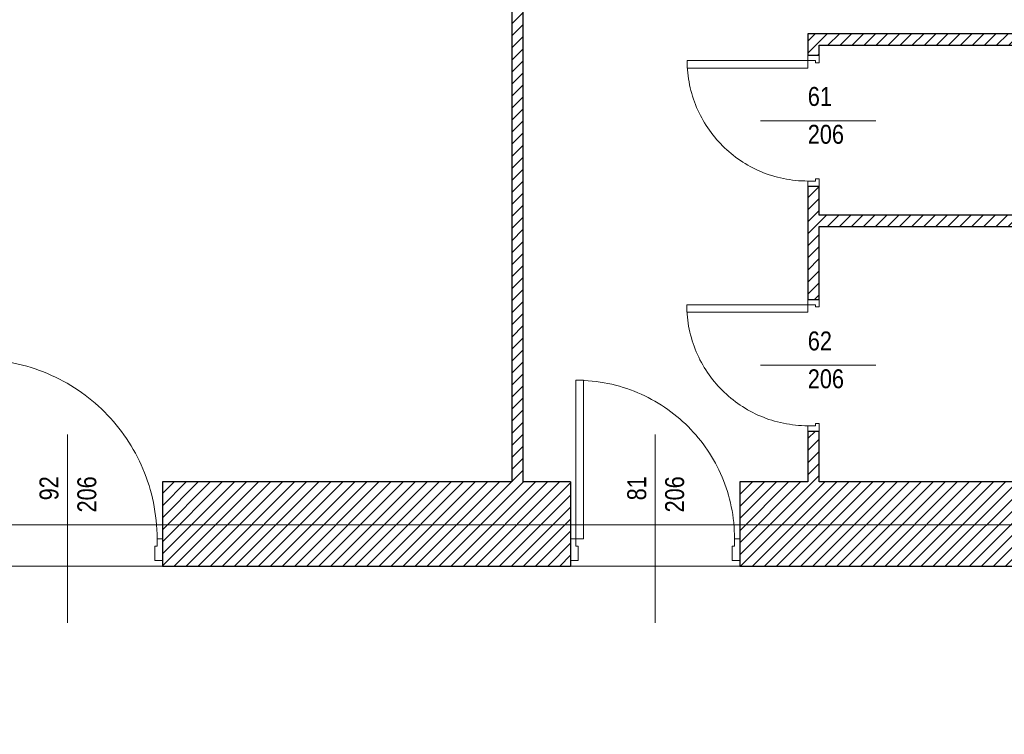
# Model space of a CAD drawing. Header units: millimetres. Extents: x -21056 to 421, y 9759 to 15589.
# Tile 42 of 120: x -4979 to -4459, y 10611 to 10989. Entities that reach past the tile are written whole.
import ezdxf
from ezdxf.enums import TextEntityAlignment as Align

# ---------------------------------------------------------------- set-up
doc = ezdxf.new("R2010")
doc.units = ezdxf.units.MM
doc.header["$LTSCALE"] = 25
doc.header["$MEASUREMENT"] = 0
doc.linetypes.add('Kropki i Kreski', pattern=[670.277762, 352.777767, -176.388884, 0, -141.111112])
doc.linetypes.add('Przerywana', pattern=[240, 120, -120])
for name, color, linetype in [('Drzwi ArchiCAD', 7, 'Continuous'), ('Konstrukcja - Siatki mod', 7, 'Continuous'), ('KR_INW', 7, 'Continuous'), ('NAPIS_SODON', 7, 'Continuous'), ('Znaczniki drzwi ArchiCADa', 7, 'Continuous')]:
    doc.layers.add(name, color=color, linetype=linetype)
for name, color, linetype, lineweight in [('Drzwi ArchiCAD_Nr_pióra__1', 7, 'Continuous', 13), ('Drzwi ArchiCAD_Nr_pióra__27', 7, 'Continuous', 25), ('Konstrukcja - Siatki mod_Nr_pióra__48', 1, 'Continuous', 15), ('KR_INW_Nr_pióra__101', 252, 'Continuous', 5), ('KR_INW_Nr_pióra__27', 7, 'Continuous', 25), ('NAPIS_SODON_Nr_pióra__121', 255, 'Continuous', 0), ('Znaczniki drzwi ArchiCADa_Nr_pióra__20', 1, 'Continuous', 13), ('Znaczniki drzwi ArchiCADa_Nr_pióra__7', 7, 'Continuous', 13)]:
    doc.layers.add(name, color=color, linetype=linetype, lineweight=lineweight)
doc.styles.add('GENERATED_STYLE_1', font='ARIALN.TTF')
pattern_1 = [(45, (0, 0), (-31.819804, 31.819804), [])]

# ---------------------------------------------------------------- blocks, each defined once
blk = doc.blocks.new('Strop_2', base_point=(188316, 115154.1))
at = {"layer": 'NAPIS_SODON_Nr_pióra__121', "linetype": 'Continuous', "flags": 128}
blk.add_lwpolyline([(204667.3, 113397.6), (188316, 113397.6), (188316, 115154.1), (204667.3, 115154.1)], dxfattribs=at)
blk = doc.blocks.new('Drzwi 19_19')
at = {"layer": 'Drzwi ArchiCAD_Nr_pióra__1', "linetype": 'Continuous'}
for p, q in [((378.7, 0), (378.7, 837.4)), ((378.7, 837.4), (418.7, 837.4)), ((418.7, 837.4), (418.7, 0)), ((-418.7, 0), (-446.7, 0)), ((-446.7, 0), (-446.7, -115)), ((-418.7, -40), (-418.7, 0)), ((418.7, 0), (378.7, 0)), ((446.7, 0), (418.7, 0)), ((418.7, 0), (418.7, -40)), ((446.7, -115), (446.7, 0)), ((-406.7, -40), (-418.7, -40)), ((-406.7, -115), (-406.7, -40)), ((418.7, -40), (406.7, -40)), ((406.7, -40), (406.7, -115)), ((-446.7, -115), (-406.7, -115)), ((406.7, -115), (446.7, -115))]:
    blk.add_line(p, q, dxfattribs=at)
at = {"layer": 'Drzwi ArchiCAD_Nr_pióra__1', "linetype": 'Przerywana'}
blk.add_arc((418.7, 0), 837.4, 90, 180, dxfattribs=at)
at = {"layer": 'Drzwi ArchiCAD_Nr_pióra__27', "linetype": 'Continuous'}
for p, q in [((-446.7, 0), (-446.7, -115)), ((446.7, 0), (446.7, -115))]:
    blk.add_line(p, q, dxfattribs=at)
blk = doc.blocks.new('Znacznik Wym 19_30')
at = {"layer": 'Znaczniki drzwi ArchiCADa_Nr_pióra__20', "linetype": 'Continuous'}
blk.add_line((0, -695), (0, 300), dxfattribs=at)
at = {"layer": 'Znaczniki drzwi ArchiCADa_Nr_pióra__7', "style": 'GENERATED_STYLE_1'}
for tag, p in [('AC_MarkerText_3', (-182.4, -222.3)), ('AC_MarkerText_2', (17.6, -286.3))]:
    blk.add_attdef(tag, text='', height=100, rotation=270, dxfattribs=at).set_placement(p, align=Align.BOTTOM_LEFT)
blk = doc.blocks.new('Drzwi 19_20')
at = {"layer": 'Drzwi ArchiCAD_Nr_pióra__1', "linetype": 'Continuous'}
for p, q in [((433.4, 0), (433.4, 946.8)), ((433.4, 946.8), (473.4, 946.8)), ((473.4, 946.8), (473.4, 0)), ((-473.4, 0), (-501.4, 0)), ((-501.4, 0), (-501.4, -115)), ((-473.4, -40), (-473.4, 0)), ((473.4, 0), (433.4, 0)), ((501.4, 0), (473.4, 0)), ((473.4, 0), (473.4, -40)), ((501.4, -115), (501.4, 0)), ((-461.4, -40), (-473.4, -40)), ((-461.4, -115), (-461.4, -40)), ((473.4, -40), (461.4, -40)), ((461.4, -40), (461.4, -115)), ((-501.4, -115), (-461.4, -115)), ((461.4, -115), (501.4, -115))]:
    blk.add_line(p, q, dxfattribs=at)
at = {"layer": 'Drzwi ArchiCAD_Nr_pióra__1', "linetype": 'Przerywana'}
blk.add_arc((473.4, 0), 946.8, 90, 180, dxfattribs=at)
at = {"layer": 'Drzwi ArchiCAD_Nr_pióra__27', "linetype": 'Continuous'}
for p, q in [((-501.4, 0), (-501.4, -115)), ((501.4, 0), (501.4, -115))]:
    blk.add_line(p, q, dxfattribs=at)
blk = doc.blocks.new('Ściana_44', base_point=(205241.5, 115154.1))
at = {"layer": 'KR_INW_Nr_pióra__101', "linetype": 'Continuous'}
h = blk.add_hatch(dxfattribs=at)
h.set_pattern_fill('Cegła_licówka', color=256, style=0, pattern_type=2)
h.set_pattern_definition(pattern_1)
h.paths.add_polyline_path([(200805.3, 115599.1), (198648.7, 115599.1), (198648.7, 115299.1), (198648.7, 115184.1), (198648.7, 115154.1), (200805.3, 115154.1), (200805.3, 115184.1), (200805.3, 115299.1)])
h = blk.add_hatch(dxfattribs=at)
h.set_pattern_fill('Cegła_licówka', color=256, style=0, pattern_type=2)
h.set_pattern_definition(pattern_1)
h.paths.add_polyline_path([(201698.7, 115599.1), (201698.7, 115299.1), (201698.7, 115184.1), (201698.7, 115154.1), (205241.5, 115154.1), (205020.3, 115599.1)])
at = {"layer": 'KR_INW_Nr_pióra__27', "linetype": 'Continuous'}
for p, q in [((198648.7, 115599.1), (198648.7, 115299.1)), ((200805.3, 115599.1), (200805.3, 115299.1)), ((201698.7, 115599.1), (201698.7, 115299.1)), ((198648.7, 115299.1), (198648.7, 115184.1)), ((200805.3, 115299.1), (200805.3, 115184.1)), ((201698.7, 115299.1), (201698.7, 115184.1)), ((198648.7, 115184.1), (198648.7, 115154.1)), ((200805.3, 115184.1), (200805.3, 115154.1)), ((201698.7, 115184.1), (201698.7, 115154.1))]:
    blk.add_line(p, q, dxfattribs=at)
at = {"layer": 'KR_INW_Nr_pióra__27', "linetype": 'Continuous', "flags": 128}
for points in [[(200494.7, 115599.1), (198648.7, 115599.1)], [(200805.3, 115599.1), (200554.7, 115599.1)], [(202057.9, 115599.1), (201698.7, 115599.1)], [(203214.7, 115599.1), (202117.9, 115599.1)], [(198648.7, 115154.1), (200805.3, 115154.1)], [(201698.7, 115154.1), (205241.5, 115154.1)]]:
    blk.add_lwpolyline(points, dxfattribs=at)
at = {"layer": 'Drzwi ArchiCAD', "linetype": 'Continuous', "xscale": -1, "zscale": 1000}
for name, p in [('Drzwi 19_20', (198147.3, 115299.1)), ('Drzwi 19_19', (201252, 115299.1))]:
    blk.add_blockref(name, p, dxfattribs=at)
at = {"layer": 'Znaczniki drzwi ArchiCADa', "color": 14, "lineweight": 13, "true_color": 0xb00000}
ref = blk.add_blockref('Znacznik Wym 19_30', (198147.3, 115154.1), dxfattribs=dict(at, rotation=180))
ref.add_attrib('AC_MarkerText_2', '92', dxfattribs={"layer": 'Znaczniki drzwi ArchiCADa_Nr_pióra__7', "color": 7, "height": 100, "rotation": 90, "style": 'GENERATED_STYLE_1'}).set_placement((198129.7, 115501.8), align=Align.BOTTOM_LEFT)
ref.add_attrib('AC_MarkerText_3', '206', dxfattribs={"layer": 'Znaczniki drzwi ArchiCADa_Nr_pióra__7', "color": 7, "height": 100, "rotation": 90, "style": 'GENERATED_STYLE_1'}).set_placement((198329.7, 115437.8), align=Align.BOTTOM_LEFT)
ref = blk.add_blockref('Znacznik Wym 19_30', (201252, 115154.1), dxfattribs=dict(at, rotation=180))
ref.add_attrib('AC_MarkerText_2', '81', dxfattribs={"layer": 'Znaczniki drzwi ArchiCADa_Nr_pióra__7', "color": 7, "height": 100, "rotation": 90, "style": 'GENERATED_STYLE_1'}).set_placement((201234.3, 115501.8), align=Align.BOTTOM_LEFT)
ref.add_attrib('AC_MarkerText_3', '206', dxfattribs={"layer": 'Znaczniki drzwi ArchiCADa_Nr_pióra__7', "color": 7, "height": 100, "rotation": 90, "style": 'GENERATED_STYLE_1'}).set_placement((201434.3, 115437.8), align=Align.BOTTOM_LEFT)
blk = doc.blocks.new('Ściana_110', base_point=(200494.7, 121675.6))
at = {"layer": 'KR_INW_Nr_pióra__101', "linetype": 'Continuous'}
h = blk.add_hatch(dxfattribs=at)
h.set_pattern_fill('Cegła_licówka', color=256, style=0, pattern_type=2)
h.set_pattern_definition(pattern_1)
h.paths.add_polyline_path([(200494.7, 121145.6), (200494.7, 115599.1), (200554.7, 115599.1), (200554.7, 121145.6)])
at = {"layer": 'KR_INW_Nr_pióra__27', "linetype": 'Continuous', "flags": 128}
for points in [[(200494.7, 121145.6), (200494.7, 115599.1)], [(200554.7, 115599.1), (200554.7, 121145.6)]]:
    blk.add_lwpolyline(points, dxfattribs=at)
blk = doc.blocks.new('Drzwi 19_39')
at = {"layer": 'Drzwi ArchiCAD_Nr_pióra__1', "linetype": 'Continuous'}
for p, q in [((279.7, 0), (279.7, 639.4)), ((279.7, 639.4), (319.7, 639.4)), ((319.7, 639.4), (319.7, 0)), ((-319.7, 0), (-347.7, 0)), ((-347.7, 0), (-347.7, -60)), ((-319.7, -40), (-319.7, 0)), ((319.7, 0), (279.7, 0)), ((347.7, 0), (319.7, 0)), ((319.7, 0), (319.7, -40)), ((347.7, -60), (347.7, 0)), ((-307.7, -40), (-319.7, -40)), ((-307.7, -60), (-307.7, -40)), ((319.7, -40), (307.7, -40)), ((307.7, -40), (307.7, -60)), ((-347.7, -60), (-307.7, -60)), ((307.7, -60), (347.7, -60))]:
    blk.add_line(p, q, dxfattribs=at)
at = {"layer": 'Drzwi ArchiCAD_Nr_pióra__1', "linetype": 'Przerywana'}
blk.add_arc((319.7, 0), 639.4, 90, 180, dxfattribs=at)
at = {"layer": 'Drzwi ArchiCAD_Nr_pióra__27', "linetype": 'Continuous'}
for p, q in [((-347.7, 0), (-347.7, -60)), ((347.7, 0), (347.7, -60))]:
    blk.add_line(p, q, dxfattribs=at)
blk = doc.blocks.new('Znacznik Wym 19_31')
at = {"layer": 'Znaczniki drzwi ArchiCADa_Nr_pióra__20', "linetype": 'Continuous'}
blk.add_line((0, 250), (0, -360), dxfattribs=at)
at = {"layer": 'Znaczniki drzwi ArchiCADa_Nr_pióra__7', "style": 'GENERATED_STYLE_1'}
for tag, p in [('AC_MarkerText_2', (-17.6, -97.4)), ('AC_MarkerText_3', (182.4, -161.4))]:
    blk.add_attdef(tag, text='', height=100, rotation=90, dxfattribs=at).set_placement(p, align=Align.BOTTOM_LEFT)
blk = doc.blocks.new('Drzwi 19_40')
at = {"layer": 'Drzwi ArchiCAD_Nr_pióra__1', "linetype": 'Continuous'}
for p, q in [((278.6, 0), (278.6, 637.3)), ((278.6, 637.3), (318.6, 637.3)), ((318.6, 637.3), (318.6, 0)), ((-318.6, 0), (-346.6, 0)), ((-346.6, 0), (-346.6, -60)), ((-318.6, -40), (-318.6, 0)), ((318.6, 0), (278.6, 0)), ((346.6, 0), (318.6, 0)), ((318.6, 0), (318.6, -40)), ((346.6, -60), (346.6, 0)), ((-306.6, -40), (-318.6, -40)), ((-306.6, -60), (-306.6, -40)), ((318.6, -40), (306.6, -40)), ((306.6, -40), (306.6, -60)), ((-346.6, -60), (-306.6, -60)), ((306.6, -60), (346.6, -60))]:
    blk.add_line(p, q, dxfattribs=at)
at = {"layer": 'Drzwi ArchiCAD_Nr_pióra__1', "linetype": 'Przerywana'}
blk.add_arc((318.6, 0), 637.3, 90, 180, dxfattribs=at)
at = {"layer": 'Drzwi ArchiCAD_Nr_pióra__27', "linetype": 'Continuous'}
for p, q in [((-346.6, 0), (-346.6, -60)), ((346.6, 0), (346.6, -60))]:
    blk.add_line(p, q, dxfattribs=at)
blk = doc.blocks.new('Ściana_111', base_point=(202057.9, 115154.1))
at = {"layer": 'KR_INW_Nr_pióra__101', "linetype": 'Continuous'}
h = blk.add_hatch(dxfattribs=at)
h.set_pattern_fill('Cegła_licówka', color=256, style=0, pattern_type=2)
h.set_pattern_definition(pattern_1)
h.paths.add_polyline_path([(202117.9, 117907.4), (202057.9, 117967.4), (202057.9, 117854.4), (202117.9, 117854.4)])
h = blk.add_hatch(dxfattribs=at)
h.set_pattern_fill('Cegła_licówka', color=256, style=0, pattern_type=2)
h.set_pattern_definition(pattern_1)
h.paths.add_polyline_path([(202057.9, 116563.5), (202117.9, 116563.5), (202117.9, 117161.2), (202057.9, 117161.2)])
h = blk.add_hatch(dxfattribs=at)
h.set_pattern_fill('Cegła_licówka', color=256, style=0, pattern_type=2)
h.set_pattern_definition(pattern_1)
h.paths.add_polyline_path([(202057.9, 115868.1), (202057.9, 115599.1), (202117.9, 115599.1), (202117.9, 115868.1)])
at = {"layer": 'KR_INW_Nr_pióra__27', "linetype": 'Continuous'}
for p, q in [((202057.9, 117854.4), (202117.9, 117854.4)), ((202057.9, 117161.2), (202117.9, 117161.2)), ((202057.9, 116563.5), (202117.9, 116563.5)), ((202057.9, 115868.1), (202117.9, 115868.1))]:
    blk.add_line(p, q, dxfattribs=at)
at = {"layer": 'KR_INW_Nr_pióra__27', "linetype": 'Continuous', "flags": 128}
for points in [[(202057.9, 117967.4), (202057.9, 117854.4)], [(202117.9, 117854.4), (202117.9, 117907.4)], [(202057.9, 117161.2), (202057.9, 116563.5)], [(202117.9, 117009.3), (202117.9, 117161.2)], [(202117.9, 116563.5), (202117.9, 116949.3)], [(202057.9, 115868.1), (202057.9, 115599.1)], [(202117.9, 115599.1), (202117.9, 115868.1)]]:
    blk.add_lwpolyline(points, dxfattribs=at)
at = {"layer": 'Drzwi ArchiCAD', "linetype": 'Continuous', "zscale": 1000, "rotation": 90}
for name, p in [('Drzwi 19_40', (202057.9, 117507.8)), ('Drzwi 19_39', (202057.9, 116215.8))]:
    blk.add_blockref(name, p, dxfattribs=at)
at = {"layer": 'Znaczniki drzwi ArchiCADa', "color": 14, "lineweight": 13, "true_color": 0xb00000}
ref = blk.add_blockref('Znacznik Wym 19_31', (202057.9, 117507.8), dxfattribs=dict(at, rotation=90))
ref.add_attrib('AC_MarkerText_2', '61', dxfattribs={"layer": 'Znaczniki drzwi ArchiCADa_Nr_pióra__7', "color": 7, "height": 100, "rotation": 360, "style": 'GENERATED_STYLE_1'}).set_placement((202057.9, 117556.1), align=Align.BOTTOM_LEFT)
ref.add_attrib('AC_MarkerText_3', '206', dxfattribs={"layer": 'Znaczniki drzwi ArchiCADa_Nr_pióra__7', "color": 7, "height": 100, "rotation": 360, "style": 'GENERATED_STYLE_1'}).set_placement((202057.9, 117356.1), align=Align.BOTTOM_LEFT)
ref = blk.add_blockref('Znacznik Wym 19_31', (202057.9, 116215.8), dxfattribs=dict(at, rotation=90))
ref.add_attrib('AC_MarkerText_2', '62', dxfattribs={"layer": 'Znaczniki drzwi ArchiCADa_Nr_pióra__7', "color": 7, "height": 100, "rotation": 360, "style": 'GENERATED_STYLE_1'}).set_placement((202057.9, 116264.1), align=Align.BOTTOM_LEFT)
ref.add_attrib('AC_MarkerText_3', '206', dxfattribs={"layer": 'Znaczniki drzwi ArchiCADa_Nr_pióra__7', "color": 7, "height": 100, "rotation": 360, "style": 'GENERATED_STYLE_1'}).set_placement((202057.9, 116064.1), align=Align.BOTTOM_LEFT)
blk = doc.blocks.new('Ściana_112', base_point=(202057.9, 117967.4))
at = {"layer": 'KR_INW_Nr_pióra__101', "linetype": 'Continuous'}
h = blk.add_hatch(dxfattribs=at)
h.set_pattern_fill('Cegła_licówka', color=256, style=0, pattern_type=2)
h.set_pattern_definition(pattern_1)
h.paths.add_polyline_path([(202117.9, 117907.4), (204965.4, 117907.4), (204965.4, 117967.4), (202057.9, 117967.4)])
at = {"layer": 'KR_INW_Nr_pióra__27', "linetype": 'Continuous', "flags": 128}
for points in [[(204965.4, 117967.4), (202057.9, 117967.4)], [(202117.9, 117907.4), (204965.4, 117907.4)]]:
    blk.add_lwpolyline(points, dxfattribs=at)
blk = doc.blocks.new('Ściana_113', base_point=(202057.9, 117009.3))
at = {"layer": 'KR_INW_Nr_pióra__101', "linetype": 'Continuous'}
h = blk.add_hatch(dxfattribs=at)
h.set_pattern_fill('Cegła_licówka', color=256, style=0, pattern_type=2)
h.set_pattern_definition(pattern_1)
h.paths.add_polyline_path([(202117.9, 116949.3), (204986.4, 116949.3), (204984.9, 117009.3), (202117.9, 117009.3)])
at = {"layer": 'KR_INW_Nr_pióra__27', "linetype": 'Continuous', "flags": 128}
for points in [[(204984.9, 117009.3), (202117.9, 117009.3)], [(202117.9, 116949.3), (203214.7, 116949.3)], [(203330.3, 116949.3), (204986.4, 116949.3)]]:
    blk.add_lwpolyline(points, dxfattribs=at)
blk = doc.blocks.new('Standardowy znacznik siatki_8')
at = {"layer": 'Konstrukcja - Siatki mod_Nr_pióra__48', "linetype": 'Kropki i Kreski'}
blk.add_line((1000, 0), (72912, 0), dxfattribs=at)

msp = doc.modelspace()

# ---------------------------------------------------------------- block references
at = {"layer": 'Konstrukcja - Siatki mod', "color": 8, "linetype": 'Continuous', "lineweight": 13, "xscale": 0.1, "yscale": 0.1, "zscale": 100}
msp.add_blockref('Standardowy znacznik siatki_8', (-6969.92, 10722.14), dxfattribs=at)
at = {"layer": 'KR_INW', "xscale": 0.1, "yscale": 0.1, "zscale": 0.1}
for name, p in [('Ściana_110', (-4719.38, 11352.49)), ('Ściana_111', (-4563.06, 10700.34)), ('Ściana_112', (-4563.06, 10981.66)), ('Ściana_113', (-4563.06, 10885.86)), ('Ściana_44', (-4244.7, 10700.34))]:
    msp.add_blockref(name, p, dxfattribs=at)
at = {"layer": 'NAPIS_SODON', "color": 255, "linetype": 'Continuous', "lineweight": 0, "xscale": 0.1, "yscale": 0.1, "zscale": 0.1}
msp.add_blockref('Strop_2', (-5937.25, 10700.34), dxfattribs=at)

doc.saveas('drawing.dxf')
